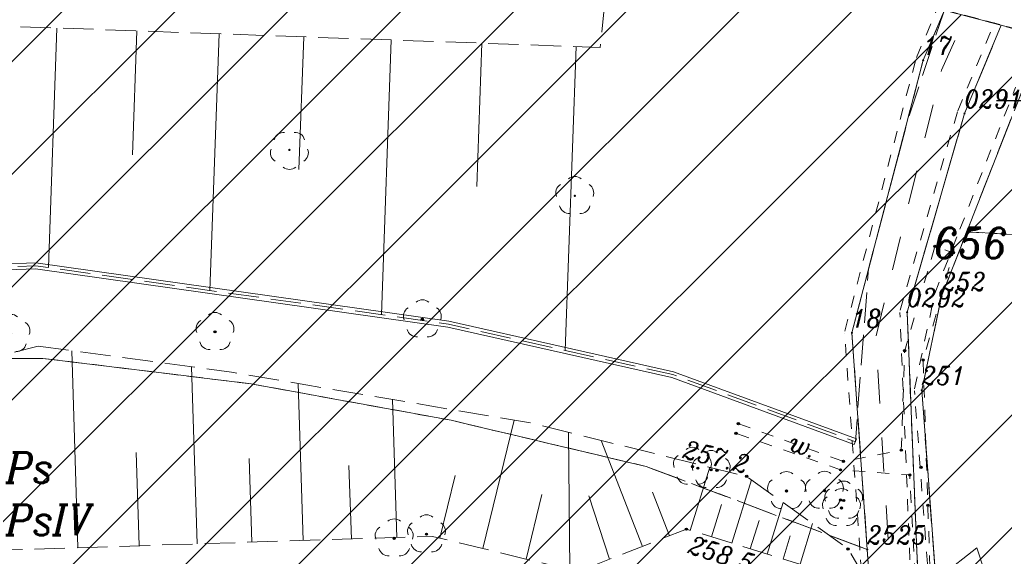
# Model space of a CAD drawing. Header units: metres. Extents: x 7435600 to 7436400, y 5537603 to 5538250.
# Tile 18 of 43: x 7435907 to 7435948, y 5537981 to 5538003. Entities that reach past the tile are written whole.
import ezdxf
from ezdxf.enums import TextEntityAlignment as Align

# ---------------------------------------------------------------- set-up
doc = ezdxf.new("R2010")
doc.units = ezdxf.units.M
doc.header["$MEASUREMENT"] = 0
for name, pattern in [('0.5_0.5', [1, 0.5, -0.5]), ('1.4_1.4', [2.8, 1.4, -1.4]), ('1.5_0.5', [2, 1.5, -0.5]), ('1.5_1.0', [2.5, 1.5, -1]), ('2', [0.9, 0.6, -0.3]), ('218-500', [1, 0.5, -0.5]), ('219-500', [0]), ('3117-500', [0]), ('mz1.25_0.5', [1.75, 1.25, -0.5])]:
    doc.linetypes.add(name, pattern=pattern)
doc.layers.get('0').update_dxf_attribs({"color": 2, "linetype": 'CONTINUOUS', "lineweight": 5})
doc.layers.add('!ramka', color=2, linetype='CONTINUOUS', lineweight=0)
doc.layers.add('BUIB02_02', color=7, linetype='CONTINUOUS', lineweight=0)
for name, color, linetype in [('000 Inne (niezydentyfikowane)', 7, 'CONTINUOUS'), ('140-Punkty robocze', 7, 'CONTINUOUS'), ('203-Punkt załamania granicy działki nie stabilizowany', 7, 'CONTINUOUS'), ('203-Punkt załamania granicy działki nie stabilizowany-Atr103', 7, 'CONTINUOUS'), ('203-Punkt załamania granicy działki nie stabilizowany-Atr104', 7, 'CONTINUOUS'), ('209-Opis konturu klasyfikacyjnego', 7, 'CONTINUOUS'), ('210-Oznaczenie użytku', 7, 'CONTINUOUS'), ('211-Nr działki', 7, 'CONTINUOUS'), ('216-Granica obrębu', 7, 'CONTINUOUS'), ('217-Granica konturu klasyfikcyjnego', 7, 'CONTINUOUS'), ('218-Granica użytku', 7, 'CONTINUOUS'), ('218-Granica użytku po granicy działki', 7, 'CONTINUOUS'), ('219-Linia granicy', 7, 'CONTINUOUS'), ('403-Punkt określonej wysokości', 7, 'CONTINUOUS'), ('drzewo liściaste (punkt)', 7, 'CONTINUOUS'), ('Miejsce błędu lub ostrzeżenia po kontroli', 7, 'CONTINUOUS'), ('Nieprzekraczalna linia zabudowy', 7, 'CONTINUOUS'), ('punkt wysokościowy naturalny', 7, 'CONTINUOUS'), ('punkt wysokościowy naturalny-Atr2', 7, 'CONTINUOUS'), ('rów melioracyjny (powierzchnia)', 7, 'CONTINUOUS'), ('rów melioracyjny (powierzchnia)-Atr17', 7, 'CONTINUOUS'), ('rów przydrożny (linia)', 7, 'CONTINUOUS'), ('skarpa nieumocniona (powierzchnia)', 7, 'CONTINUOUS'), ('Strefa zalewowa', 7, 'CONTINUOUS'), ('Wstawianie ramki sekcyjnej z opisem', 7, 'CONTINUOUS'), ('Zakres', 7, 'CONTINUOUS')]:
    doc.layers.add(name, color=color, linetype=linetype)
doc.styles.get("Standard").update_dxf_attribs({"font": 'italic_1250.shx', "width": 0.75})

# ---------------------------------------------------------------- blocks, each defined once
blk = doc.blocks.new('203')
at = {"linetype": 'Continuous', "lineweight": 0}
h = blk.add_hatch(color=0, dxfattribs=at)
edge = h.paths.add_edge_path()
edge.add_arc((0, 0), 0.045, 0, 360)
blk = doc.blocks.new('OP021')
at = {"linetype": 'Continuous', "lineweight": 13}
h = blk.add_hatch(color=0, dxfattribs=at)
edge = h.paths.add_edge_path()
edge.add_arc((0, 0), 0.05, 0, 360)
at = {"color": 0, "linetype": 'Continuous', "lineweight": 13}
for centre, start, end in [((-0.38, 0.124), 121.308, 202.548), ((0, 0.4), 49.272, 130.728), ((0.38, 0.124), 337.452, 58.692), ((-0.235, -0.324), 193.221, 274.871), ((0.235, -0.324), 265.129, 346.779)]:
    blk.add_arc(centre, 0.4, start, end, dxfattribs=at)
blk = doc.blocks.new('PW01')
at = {"linetype": 'Continuous', "lineweight": 13}
h = blk.add_hatch(color=0, dxfattribs=at)
edge = h.paths.add_edge_path()
edge.add_arc((0, 0), 0.045, 0, 360)
blk = doc.blocks.new('RAMKA500K')
at = {"color": 0}
for p, q in [((347.5, 250), (352.5, 250)), ((347.5, 0), (352.5, 0))]:
    blk.add_line(p, q, dxfattribs=at)
blk = doc.blocks.new('PIKIETA')
at = {"color": 0}
blk.add_circle((0, 0), 0.045, dxfattribs=at)
blk = doc.blocks.new('801')
at = {"linetype": 'Continuous', "lineweight": 13}
h = blk.add_hatch(color=0, dxfattribs=at)
edge = h.paths.add_edge_path()
edge.add_arc((0, 0), 0.045, 0, 360)

msp = doc.modelspace()

# ---------------------------------------------------------------- hatches: boundary and pattern name
at = {"layer": 'BUIB02_02', "linetype": 'Continuous', "lineweight": 5}
h = msp.add_hatch(dxfattribs=at)
h.set_pattern_fill('HATCH', color=5, style=0, pattern_type=2)
h.set_pattern_definition([(45, (7435931.3295, 5538016.6377), (-2.3199, 2.3199), [])])
h.paths.add_polyline_path([(7435942.54, 5537965.49), (7435954.01, 5537962), (7435954.69, 5537968.64), (7435954.49, 5537974.2), (7435954.23, 5537982.09), (7435956.08, 5537987.17), (7435961.38, 5537997.59), (7435952.34, 5538001.86), (7435946.24, 5538003.48), (7435940.13, 5538005.1), (7435932.04, 5538005.74), (7435931.4, 5538003.98), (7435917.25, 5538005.01), (7435904.32, 5538006.05), (7435898.91, 5538006.81), (7435882.32, 5538006.34), (7435877.4, 5538003.99), (7435867.3, 5537999.62), (7435862.82, 5537995.58), (7435859.81, 5537991.37), (7435864.71, 5537989.81)])

# ---------------------------------------------------------------- linework, layer by layer
at = {"layer": '!ramka', "color": 251, "linetype": 'Continuous', "lineweight": 13}
msp.add_3dface([(7435692.445, 5538052.761), (7436192.445, 5538052.761), (7436192.445, 5537747.761), (7435692.445, 5537747.761)], dxfattribs=at)
at = {"layer": '000 Inne (niezydentyfikowane)', "color": 251, "linetype": 'Continuous', "lineweight": 13, "flags": 128}
for points in [[(7435908.86, 5538002.98), (7435908.51, 5537993.12)], [(7435912.15, 5538002.86), (7435911.97, 5537997.76)], [(7435915.53, 5538002.74), (7435915.15, 5537992.18)], [(7435919.01, 5538002.62), (7435918.81, 5537997.15)], [(7435922.61, 5538002.49), (7435922.21, 5537991.18)], [(7435926.34, 5538002.35), (7435926.13, 5537996.46)], [(7435930.22, 5538002.22), (7435929.77, 5537989.71)], [(7435909.72, 5537981.59), (7435909.47, 5537989.69)], [(7435914.63, 5537981.74), (7435914.4, 5537989.03)], [(7435918.99, 5537981.88), (7435918.78, 5537988.34)], [(7435922.84, 5537982), (7435922.66, 5537987.69)], [(7435926.38, 5537981.55), (7435927.66, 5537986.84)], [(7435929.95, 5537980.68), (7435929.9, 5537986.33)], [(7435932.95, 5537981.64), (7435931.24, 5537986)], [(7435912.24, 5537981.67), (7435912.12, 5537985.51)], [(7435916.88, 5537981.81), (7435916.77, 5537985.26)], [(7435920.97, 5537981.94), (7435920.87, 5537984.97)], [(7435934.91, 5537982.3), (7435935.71, 5537984.9)], [(7435924.61, 5537981.98), (7435925.24, 5537984.56)], [(7435936.62, 5537981.77), (7435937.43, 5537984.38)], [(7435928.16, 5537981.12), (7435928.8, 5537983.78)], [(7435931.59, 5537981.11), (7435930.74, 5537983.72)], [(7435934.06, 5537982.08), (7435933.36, 5537983.87)], [(7435935.78, 5537982.03), (7435936.19, 5537983.36)], [(7435938.07, 5537981.32), (7435938.73, 5537983.44)], [(7435937.38, 5537981.54), (7435937.74, 5537982.71)], [(7435939.43, 5537980.91), (7435939.94, 5537982.58)], [(7435938.73, 5537981.12), (7435939.02, 5537982.07)]]:
    msp.add_lwpolyline(points, dxfattribs=at)
at = {"layer": '216-Granica obrębu', "color": 3, "linetype": '1.5_1.0', "lineweight": 13, "flags": 128}
for points in [[(7435947.705, 5538003.09), (7435946.19, 5537999.46), (7435943.83, 5537991.28), (7435944.33, 5537979.1), (7435943.53, 5537958.08), (7435938.41, 5537948.81), (7435934.24, 5537941.62), (7435923.3, 5537933.82), (7435903.43, 5537924.18), (7435887.18, 5537929.65), (7435883.87, 5537927.871)], [(7435943.83, 5537991.28), (7435946.19, 5537999.46), (7435947.705, 5538003.09)], [(7435883.87, 5537927.871), (7435887.18, 5537929.65), (7435903.43, 5537924.18), (7435923.3, 5537933.82), (7435934.24, 5537941.62), (7435938.41, 5537948.81), (7435943.53, 5537958.08), (7435944.33, 5537979.1), (7435943.83, 5537991.28)]]:
    msp.add_lwpolyline(points, dxfattribs=at)
at = {"layer": '217-Granica konturu klasyfikcyjnego', "color": 3, "linetype": '1.5_0.5', "lineweight": 13, "flags": 128}
for points in [[(7435944.49, 5538001.65), (7435945.37, 5538003.709)], [(7435941.56, 5537990.43), (7435944.49, 5538001.65)], [(7435948.83, 5538001.09), (7435946.28, 5537994.59)], [(7435946.28, 5537994.59), (7435945.25, 5537991.94)], [(7435970.884, 5537993.11), (7435946.28, 5537994.59)], [(7435946.28, 5537994.59), (7435970.884, 5537993.11)], [(7435945.25, 5537991.94), (7435944.43, 5537988.07)], [(7435942.19, 5537981.51), (7435941.56, 5537990.43)], [(7435908.28, 5537989.38), (7435897.23, 5537989.31)], [(7435897.23, 5537989.31), (7435908.28, 5537989.38)], [(7435916.85, 5537988.33), (7435908.28, 5537989.38)], [(7435908.28, 5537989.38), (7435916.85, 5537988.33)], [(7435925.08, 5537986.83), (7435916.85, 5537988.33)], [(7435916.85, 5537988.33), (7435925.08, 5537986.83)], [(7435944.43, 5537988.07), (7435945.26, 5537976.95)], [(7435933.09, 5537984.93), (7435925.08, 5537986.83)], [(7435925.08, 5537986.83), (7435933.09, 5537984.93)], [(7435942.19, 5537981.51), (7435933.09, 5537984.93)], [(7435933.09, 5537984.93), (7435942.19, 5537981.51)], [(7435942.39, 5537978.61), (7435942.19, 5537981.51)]]:
    msp.add_lwpolyline(points, dxfattribs=at)
at = {"layer": '218-Granica użytku', "color": 3, "linetype": '218-500', "lineweight": 13, "flags": 128}
for points in [[(7435970.884, 5537993.11), (7435946.28, 5537994.59)], [(7435946.28, 5537994.59), (7435970.884, 5537993.11)], [(7435908.28, 5537989.38), (7435897.23, 5537989.31)], [(7435897.23, 5537989.31), (7435908.28, 5537989.38)], [(7435916.85, 5537988.33), (7435908.28, 5537989.38)], [(7435908.28, 5537989.38), (7435916.85, 5537988.33)], [(7435925.08, 5537986.83), (7435916.85, 5537988.33)], [(7435916.85, 5537988.33), (7435925.08, 5537986.83)], [(7435933.09, 5537984.93), (7435925.08, 5537986.83)], [(7435925.08, 5537986.83), (7435933.09, 5537984.93)], [(7435942.19, 5537981.51), (7435933.09, 5537984.93)], [(7435933.09, 5537984.93), (7435942.19, 5537981.51)]]:
    msp.add_lwpolyline(points, dxfattribs=at)
at = {"layer": '218-Granica użytku po granicy działki', "color": 3, "linetype": '0.5_0.5', "lineweight": 13}
for p, q in [((7435944.214, 5538001.768), (7435945.094, 5538003.827)), ((7435945.913, 5537999.575), (7435947.428, 5538003.205)), ((7435947.428, 5538003.205), (7435947.428, 5538003.205)), ((7435947.428, 5538003.205), (7435947.428, 5538003.205)), ((7435941.27, 5537990.506), (7435944.2, 5538001.726)), ((7435944.2, 5538001.726), (7435944.2, 5538001.726)), ((7435944.2, 5538001.726), (7435944.2, 5538001.726)), ((7435944.214, 5538001.768), (7435944.214, 5538001.768)), ((7435944.214, 5538001.768), (7435944.214, 5538001.768)), ((7435946.001, 5537994.7), (7435948.551, 5538001.2)), ((7435943.542, 5537991.363), (7435945.902, 5537999.543)), ((7435945.902, 5537999.543), (7435945.902, 5537999.543)), ((7435945.902, 5537999.543), (7435945.902, 5537999.543)), ((7435945.913, 5537999.575), (7435945.913, 5537999.575)), ((7435945.913, 5537999.575), (7435945.913, 5537999.575)), ((7435944.97, 5537992.049), (7435946, 5537994.699)), ((7435946, 5537994.699), (7435946, 5537994.699)), ((7435946, 5537994.699), (7435946, 5537994.699)), ((7435946.001, 5537994.7), (7435946.001, 5537994.7)), ((7435946.001, 5537994.7), (7435946.001, 5537994.7)), ((7435944.137, 5537988.132), (7435944.957, 5537992.002)), ((7435944.957, 5537992.002), (7435944.957, 5537992.002)), ((7435944.957, 5537992.002), (7435944.957, 5537992.002)), ((7435944.97, 5537992.049), (7435944.97, 5537992.049)), ((7435944.97, 5537992.049), (7435944.97, 5537992.049)), ((7435943.542, 5537991.363), (7435943.542, 5537991.363)), ((7435943.542, 5537991.363), (7435943.542, 5537991.363)), ((7435944.03, 5537979.088), (7435943.53, 5537991.268)), ((7435943.53, 5537991.268), (7435943.53, 5537991.268)), ((7435943.53, 5537991.268), (7435943.53, 5537991.268)), ((7435941.891, 5537981.489), (7435941.261, 5537990.409)), ((7435941.261, 5537990.409), (7435941.261, 5537990.409)), ((7435941.261, 5537990.409), (7435941.261, 5537990.409)), ((7435941.27, 5537990.506), (7435941.27, 5537990.506)), ((7435941.27, 5537990.506), (7435941.27, 5537990.506)), ((7435944.137, 5537988.132), (7435944.137, 5537988.132)), ((7435944.137, 5537988.132), (7435944.137, 5537988.132)), ((7435944.961, 5537976.928), (7435944.131, 5537988.048)), ((7435944.131, 5537988.048), (7435944.131, 5537988.048)), ((7435944.131, 5537988.048), (7435944.131, 5537988.048)), ((7435942.091, 5537978.589), (7435941.891, 5537981.489)), ((7435941.891, 5537981.489), (7435941.891, 5537981.489)), ((7435941.891, 5537981.489), (7435941.891, 5537981.489)), ((7435941.891, 5537981.489), (7435941.891, 5537981.489)), ((7435941.891, 5537981.489), (7435941.891, 5537981.489))]:
    msp.add_line(p, q, dxfattribs=at)
at = {"layer": '219-Linia granicy', "color": 3, "linetype": '219-500', "lineweight": 13, "flags": 128}
for points in [[(7435945.37, 5538003.709), (7435944.49, 5538001.65)], [(7435946.19, 5537999.46), (7435947.705, 5538003.09)], [(7435944.49, 5538001.65), (7435941.56, 5537990.43)], [(7435945.25, 5537991.94), (7435948.83, 5538001.09)], [(7435943.83, 5537991.28), (7435946.19, 5537999.46)], [(7435944.43, 5537988.07), (7435945.25, 5537991.94)], [(7435944.33, 5537979.1), (7435943.83, 5537991.28)], [(7435941.56, 5537990.43), (7435942.19, 5537981.51)], [(7435944.43, 5537988.07), (7435945.26, 5537976.95)], [(7435942.19, 5537981.51), (7435942.39, 5537978.61)]]:
    msp.add_lwpolyline(points, dxfattribs=at)
at = {"layer": 'Miejsce błędu lub ostrzeżenia po kontroli', "color": 214, "linetype": '1.4_1.4', "lineweight": 13, "flags": 128}
msp.add_lwpolyline([(7435864.71, 5537989.81), (7435942.54, 5537965.49), (7435943.23, 5537978.91), (7435942.54, 5537990.26), (7435945.25, 5538001.25), (7435946.24, 5538003.48)], dxfattribs=at)
at = {"layer": 'Nieprzekraczalna linia zabudowy', "color": 251, "linetype": '3117-500', "lineweight": 13, "elevation": 0, "flags": 128}
msp.add_lwpolyline([(7435947.289, 5537979.784), (7435946.696, 5537981.583), (7435945.234, 5537980.425)], dxfattribs=at)
at = {"layer": 'rów melioracyjny (powierzchnia)', "color": 251, "linetype": '0.5_0.5', "lineweight": 13, "flags": 128}
msp.add_lwpolyline([(7435939.93, 5537966.62), (7435942.36, 5537969.77), (7435944.15, 5537974.11), (7435944.3, 5537977.75), (7435943.94, 5537984.58), (7435941.09, 5537984.79), (7435936.79, 5537986.29), (7435936.89, 5537986.69), (7435941.21, 5537985.14), (7435943.59, 5537985.6), (7435943.73, 5537989.7), (7435944.97, 5537993.99), (7435945.73, 5537993.73), (7435944.49, 5537989.31), (7435944.68, 5537983.33), (7435944.88, 5537977.69), (7435944.8, 5537973.98), (7435943.04, 5537969.41), (7435942.66, 5537965.66), (7435941.35, 5537966.08)], close=True, dxfattribs=at)
at = {"layer": 'rów przydrożny (linia)', "color": 251, "linetype": 'Continuous', "lineweight": 13}
for p, q in [((7435892.552, 5537992.755), (7435907.986, 5537993.315)), ((7435892.568, 5537992.505), (7435907.974, 5537993.065)), ((7435907.974, 5537993.065), (7435924.938, 5537990.667)), ((7435907.986, 5537993.315), (7435924.982, 5537990.913)), ((7435924.938, 5537990.667), (7435934.155, 5537988.59)), ((7435924.982, 5537990.913), (7435934.225, 5537988.83)), ((7435934.155, 5537988.59), (7435941.657, 5537985.833)), ((7435934.225, 5537988.83), (7435941.743, 5537986.067)), ((7435941.743, 5537986.067), (7435941.657, 5537985.833))]:
    msp.add_line(p, q, dxfattribs=at)
at = {"layer": 'skarpa nieumocniona (powierzchnia)', "color": 251, "linetype": 'mz1.25_0.5', "lineweight": 13, "flags": 128}
for points in [[(7435940.13, 5538005.1), (7435945.37, 5538003.71), (7435945.32, 5538003.6), (7435943.88, 5537999.28), (7435942.24, 5537993.06), (7435941.7, 5537985.95), (7435934.19, 5537988.71), (7435924.96, 5537990.79), (7435907.98, 5537993.19), (7435892.56, 5537992.63), (7435886.02, 5537992.02), (7435877.58, 5537988.38), (7435874.48, 5537986.36), (7435872.25, 5537984.6), (7435867.63, 5537985.92), (7435861.83, 5537987.26), (7435865.98, 5537988.43), (7435875.22, 5537993.74), (7435881.99, 5537998.24), (7435891.41, 5538000.7), (7435905.49, 5538003.1), (7435931.21, 5538002.18), (7435931.56, 5538005.78)], [(7435908.09, 5537989.88), (7435916.04, 5537988.81), (7435928.34, 5537986.72), (7435937.23, 5537984.52), (7435941.4, 5537981.53), (7435942.93, 5537978.96), (7435943.18, 5537976.3), (7435942.89, 5537972.61), (7435939.93, 5537966.62), (7435938.01, 5537967.3), (7435938.26, 5537969.21), (7435939.21, 5537972.9), (7435938.72, 5537976.85), (7435939.77, 5537980.8), (7435934.75, 5537982.35), (7435930.29, 5537980.6), (7435924.31, 5537982.05), (7435906.36, 5537981.48), (7435900.92, 5537981.78), (7435898.75, 5537981.36), (7435888.69, 5537981.26), (7435876.21, 5537983.54), (7435898.62, 5537987.55)]]:
    msp.add_lwpolyline(points, close=True, dxfattribs=at)
at = {"layer": 'Strefa zalewowa', "color": 5, "linetype": 'Continuous', "lineweight": 13, "flags": 128}
for points in [[(7435954.01, 5537962), (7435954.69, 5537968.64), (7435954.49, 5537974.2), (7435954.23, 5537982.09), (7435956.08, 5537987.17), (7435961.38, 5537997.59), (7435952.34, 5538001.86), (7435946.24, 5538003.48), (7435940.13, 5538005.1), (7435932.04, 5538005.74), (7435931.4, 5538003.98), (7435917.25, 5538005.01), (7435904.32, 5538006.05), (7435898.91, 5538006.81), (7435882.32, 5538006.34), (7435877.4, 5538003.99), (7435867.3, 5537999.62), (7435862.82, 5537995.58), (7435859.81, 5537991.37), (7435864.71, 5537989.81), (7435942.54, 5537965.49)], [(7435954.01, 5537962), (7435954.69, 5537968.64), (7435954.49, 5537974.2), (7435954.23, 5537982.09), (7435956.08, 5537987.17), (7435961.38, 5537997.59), (7435952.34, 5538001.86), (7435946.24, 5538003.48), (7435940.13, 5538005.1), (7435932.04, 5538005.74), (7435931.4, 5538003.98), (7435917.25, 5538005.01), (7435904.32, 5538006.05), (7435898.91, 5538006.81), (7435882.32, 5538006.34), (7435877.4, 5538003.99), (7435867.3, 5537999.62), (7435862.82, 5537995.58), (7435859.81, 5537991.37), (7435864.71, 5537989.81), (7435942.54, 5537965.49), (7435954.01, 5537962)], [(7435954.01, 5537962), (7435954.69, 5537968.64), (7435954.49, 5537974.2), (7435954.23, 5537982.09), (7435956.08, 5537987.17), (7435961.38, 5537997.59), (7435952.34, 5538001.86), (7435946.24, 5538003.48), (7435940.13, 5538005.1), (7435932.04, 5538005.74), (7435931.4, 5538003.98), (7435917.25, 5538005.01), (7435904.32, 5538006.05), (7435898.91, 5538006.81), (7435882.32, 5538006.34), (7435877.4, 5538003.99), (7435867.3, 5537999.62), (7435862.82, 5537995.58), (7435859.81, 5537991.37), (7435864.71, 5537989.81), (7435942.54, 5537965.49), (7435954.01, 5537962)]]:
    msp.add_lwpolyline(points, close=True, dxfattribs=at)
at = {"layer": 'Zakres', "color": 5, "linetype": '2', "lineweight": 30, "flags": 128}
msp.add_lwpolyline([(7435791.95, 5538004.83), (7435788.55, 5537993.08), (7435787.96, 5537986.53), (7435787.35, 5537979.77), (7435791.23, 5537966.98), (7435799.62, 5537956.58), (7435811.29, 5537950.08), (7435839.35, 5537940.91), (7435847.93, 5537935.74), (7435857.59, 5537931.73), (7435868.01, 5537930.77), (7435873.84, 5537931.1), (7435927.63, 5537913.78), (7435934.32, 5537910.49), (7435948.84, 5537901.62), (7435957.74, 5537897.76), (7436015.82, 5537881.67), (7436056.09, 5537869.29), (7436058.12, 5537868.73), (7436082.82, 5537862.73), (7436097.96, 5537862.42), (7436111.81, 5537868.54), (7436121.78, 5537879.94), (7436129.89, 5537894.76), (7436134.11, 5537909.18), (7436131.89, 5537924.04), (7436123.64, 5537936.6), (7436110.88, 5537944.55), (7436055.14, 5537964.31), (7436052.48, 5537965.13), (7436027.84, 5537971.72), (7435999.56, 5537979.44), (7435995.34, 5537981.24), (7435974.61, 5537991.35), (7435974.21, 5537991.54), (7435952.34, 5538001.86), (7435940.13, 5538005.1), (7435927.06, 5538006.13), (7435886.07, 5538018.53), (7435885.05, 5538018.82), (7435855.64, 5538026.76), (7435837.67, 5538033.11), (7435824.44, 5538035.07), (7435811.44, 5538031.93), (7435800.57, 5538024.15), (7435795.41, 5538016.01), (7435793.41, 5538012.85)], close=True, dxfattribs=at)

# ---------------------------------------------------------------- block references
at = {"layer": '140-Punkty robocze', "color": 1, "linetype": 'Continuous', "lineweight": 13}
for p in [(7435944.97, 5537993.99), (7435945.73, 5537993.73), (7435923.89, 5537990.99), (7435915.36, 5537990.47), (7435943.73, 5537989.7), (7435944.49, 5537989.31), (7435936.89, 5537986.69), (7435936.79, 5537986.29), (7435943.59, 5537985.6), (7435935, 5537984.92), (7435935.22, 5537984.86), (7435941.21, 5537985.14), (7435944.4, 5537984.89), (7435935.77, 5537984.79), (7435936.01, 5537984.77), (7435937.23, 5537984.52), (7435941.09, 5537984.79), (7435943.94, 5537984.58), (7435938.87, 5537983.92), (7435940.43, 5537983.93), (7435941.09, 5537983.55), (7435941.13, 5537983.22), (7435941.22, 5537983.53), (7435944.68, 5537983.33), (7435922.73, 5537981.97), (7435924.06, 5537982.14), (7435934.75, 5537982.35), (7435935.55, 5537981.86), (7435941.4, 5537981.53)]:
    msp.add_blockref('PIKIETA', p, dxfattribs=at)
at = {"layer": '203-Punkt załamania granicy działki nie stabilizowany', "color": 3, "linetype": 'Continuous', "lineweight": 13}
for p in [(7435944.49, 5538001.65), (7435946.19, 5537999.46), (7435945.25, 5537991.94), (7435943.83, 5537991.28), (7435941.56, 5537990.43), (7435944.43, 5537988.07), (7435942.19, 5537981.51)]:
    msp.add_blockref('203', p, dxfattribs=at)
at = {"layer": '403-Punkt określonej wysokości', "color": 251, "linetype": 'Continuous', "lineweight": 13}
for p in [(7435944.97, 5537993.99), (7435945.73, 5537993.73), (7435923.89, 5537990.99), (7435915.36, 5537990.47), (7435943.73, 5537989.7), (7435944.49, 5537989.31), (7435936.89, 5537986.69), (7435936.79, 5537986.29), (7435943.59, 5537985.6), (7435935, 5537984.92), (7435935.22, 5537984.86), (7435941.21, 5537985.14), (7435944.4, 5537984.89), (7435935.77, 5537984.79), (7435936.01, 5537984.77), (7435937.23, 5537984.52), (7435941.09, 5537984.79), (7435943.94, 5537984.58), (7435938.87, 5537983.92), (7435940.43, 5537983.93), (7435941.09, 5537983.55), (7435941.13, 5537983.22), (7435941.22, 5537983.53), (7435944.68, 5537983.33), (7435922.73, 5537981.97), (7435924.06, 5537982.14), (7435934.75, 5537982.35), (7435935.55, 5537981.86), (7435941.4, 5537981.53)]:
    msp.add_blockref('801', p, dxfattribs=at)
at = {"layer": 'drzewo liściaste (punkt)', "color": 94, "linetype": 'Continuous', "lineweight": 13, "rotation": 180}
msp.add_blockref('OP021', (7435918.42, 5537997.96), dxfattribs=at)
at = {"layer": 'drzewo liściaste (punkt)', "color": 94, "linetype": 'Continuous', "lineweight": 13}
for p in [(7435930.16, 5537996.07), (7435923.89, 5537990.99), (7435906.97, 5537990.39), (7435915.36, 5537990.47), (7435935, 5537984.92), (7435935.77, 5537984.79), (7435938.87, 5537983.92), (7435940.43, 5537983.93), (7435941.13, 5537983.22), (7435941.22, 5537983.53), (7435924.06, 5537982.14), (7435922.73, 5537981.97)]:
    msp.add_blockref('OP021', p, dxfattribs=at)
at = {"layer": 'punkt wysokościowy naturalny', "color": 251, "linetype": 'Continuous', "lineweight": 13}
for p in [(7435937.23, 5537984.52), (7435934.75, 5537982.35)]:
    msp.add_blockref('PW01', p, dxfattribs=at)
at = {"layer": 'Wstawianie ramki sekcyjnej z opisem', "color": 251, "linetype": 'Continuous', "lineweight": 13}
for p in [(7435600, 5538000), (7435600, 5537750)]:
    msp.add_blockref('RAMKA500K', p, dxfattribs=at)

# ---------------------------------------------------------------- texts
at = {"layer": '203-Punkt załamania granicy działki nie stabilizowany-Atr103', "color": 251, "lineweight": 13, "width": 0.9}
for s, p in [('17', (7435944.49, 5538001.65)), ('17', (7435944.49, 5538001.65)), ('0291', (7435946.19, 5537999.46)), ('0291', (7435946.19, 5537999.46)), ('0292', (7435943.83, 5537991.28)), ('0292', (7435943.83, 5537991.28)), ('18', (7435941.56, 5537990.43)), ('18', (7435941.56, 5537990.43)), ('2525', (7435942.19, 5537981.51)), ('2525', (7435942.19, 5537981.51))]:
    msp.add_text(s, height=0.75, dxfattribs=at).set_placement(p, align=Align.BOTTOM_LEFT)
at = {"layer": '203-Punkt załamania granicy działki nie stabilizowany-Atr104', "color": 251, "lineweight": 13, "width": 0.9}
for s, p in [('252', (7435945.25, 5537991.94)), ('251', (7435944.43, 5537988.07))]:
    msp.add_text(s, height=0.75, dxfattribs=at).set_placement(p, align=Align.BOTTOM_LEFT)
at = {"layer": '209-Opis konturu klasyfikacyjnego', "color": 3, "linetype": 'Continuous', "lineweight": 13, "width": 0.9}
msp.add_text('PsIV', height=1.25, dxfattribs=at).set_placement((7435906.75, 5537983.35), align=Align.TOP_LEFT)
at = {"layer": '210-Oznaczenie użytku', "color": 3, "linetype": 'Continuous', "lineweight": 13, "width": 0.9}
msp.add_text('Ps', height=1.25, dxfattribs=at).set_placement((7435906.75, 5537984.25))
at = {"layer": '211-Nr działki', "color": 3, "linetype": 'Continuous', "lineweight": 13, "width": 0.9}
msp.add_text('656', height=1.25, dxfattribs=at).set_placement((7435944.94, 5537994.75), align=Align.TOP_LEFT)
at = {"layer": 'punkt wysokościowy naturalny-Atr2', "color": 251, "lineweight": 13, "width": 0.9}
for s, rotation, p in [('257.2', -13.908, (7435934.56, 5537985.29)), ('258.5', -17.481, (7435934.77, 5537981.38))]:
    msp.add_text(s, height=0.75, rotation=rotation, dxfattribs=at).set_placement(p)
at = {"layer": 'rów melioracyjny (powierzchnia)-Atr17', "color": 251, "lineweight": 13, "width": 0.9}
msp.add_text('w.', height=0.75, rotation=340.769, dxfattribs=at).set_placement((7435938.92, 5537985.62))

doc.saveas('drawing.dxf')
